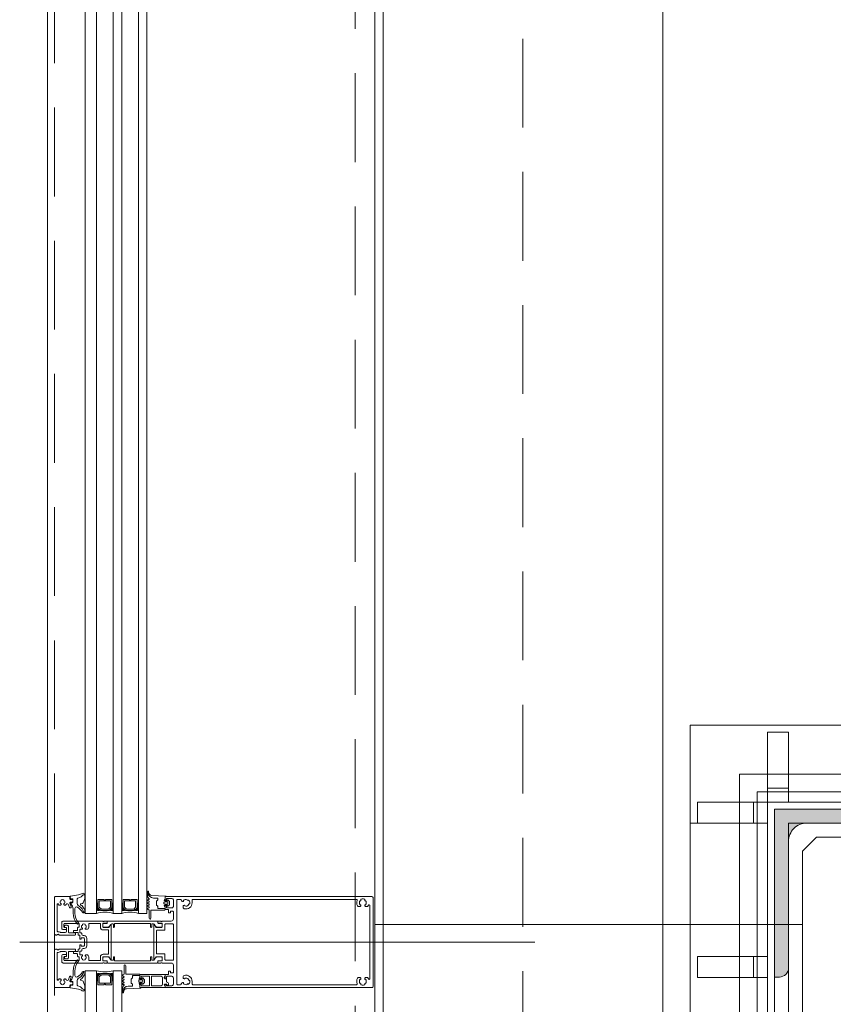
# Model space of a CAD drawing. Header units: millimetres. Extents: x 144573 to 336993, y 74252 to 247042.
# Tile 174 of 256: x 146702 to 147284, y 196236 to 196940. Entities that reach past the tile are written whole.
import ezdxf

# ---------------------------------------------------------------- set-up
doc = ezdxf.new("R2010")
doc.units = ezdxf.units.MM
for name, pattern in [('CK_Čerchovaná 50', [6, 3, -1.5, 0, -1.5]), ('DASHDOTX2', [2, 1, -0.5, 0, -0.5]), ('ČÁRKOVANÁ', [19.05, 12.7, -6.35])]:
    doc.linetypes.add(name, pattern=pattern)
for name, color, linetype, lineweight in [('FASÁDA DETAILNÍ', 255, 'Continuous', 0), ('HU-obrys', 255, 'Continuous', 0), ('HU-ocel pohled', 255, 'Continuous', 0), ('HU-ocel rez', 255, 'Continuous', 0), ('HU-osy', 255, 'DASHDOTX2', 0), ('HU-slaba odstin sedi 254', 255, 'Continuous', 0), ('KOTY 50', 255, 'Continuous', 0), ('NOVA', 255, 'Continuous', 0), ('NOVÁ TLUSTÁ', 255, 'Continuous', 0), ('TENKA', 255, 'Continuous', 0)]:
    doc.layers.add(name, color=color, linetype=linetype, lineweight=lineweight)
doc.layers.get('KOTY 50').off()

# ---------------------------------------------------------------- blocks, each defined once
blk = doc.blocks.new('A$C657B7939')
at = {"layer": 'HU-slaba odstin sedi 254'}
h = blk.add_hatch(color=256, dxfattribs=at)
h.dxf.hatch_style = 1
h.paths.add_polyline_path([(0.01, 0.1135, 0.414214), (0.0035, 0.12), (0, 0.12), (0, 0), (0.12, 0), (0.12, 0.0035, 0.414214), (0.1135, 0.01), (0.023, 0.01, -0.414214), (0.01, 0.023)])
for p, q in [((0, 0.12), (0.0035, 0.12)), ((0, 0), (0, 0.12)), ((0.01, 0.1135), (0.01, 0.023)), ((0.023, 0.01), (0.1135, 0.01)), ((0.12, 0.0035), (0.12, 0)), ((0.12, 0), (0, 0))]:
    blk.add_line(p, q)
for centre, radius, start, end in [((0.0035, 0.1135), 0.0065, 0, 90), ((0.023, 0.023), 0.013, 180, 270), ((0.1135, 0.0035), 0.0065, 0, 90)]:
    blk.add_arc(centre, radius, start, end)
blk = doc.blocks.new('ztužení sloupů 2')
at = {"layer": 'HU-obrys', "ltscale": 100}
blk.add_lwpolyline([(141108.33, 177277.86), (141108.33, 176697.86), (141118.33, 176687.86), (141498.33, 176687.86), (141508.33, 176697.86), (141508.33, 177277.86), (141498.33, 177287.86), (141118.33, 177287.86)], close=True, dxfattribs=at)
at = {"layer": 'HU-ocel pohled'}
for p, q in [((141083.33, 177362.86), (141083.33, 177312.86)), ((141098.33, 177362.86), (141083.33, 177362.86)), ((141098.33, 177362.86), (141098.33, 177312.86)), ((141192.96, 177362.86), (141192.96, 177312.86)), ((141192.96, 177362.86), (141207.96, 177362.86)), ((141207.96, 177362.86), (141207.96, 177312.86)), ((141407.96, 177362.86), (141407.96, 177312.86)), ((141422.96, 177362.86), (141407.96, 177362.86)), ((141422.96, 177362.86), (141422.96, 177312.86)), ((141518.33, 177362.86), (141518.33, 177312.86)), ((141533.33, 177362.86), (141518.33, 177362.86)), ((141533.33, 177362.86), (141533.33, 177312.86)), ((141098.33, 177322.86), (141083.33, 177322.86)), ((141192.96, 177322.86), (141207.96, 177322.86)), ((141422.96, 177322.86), (141407.96, 177322.86)), ((141533.33, 177322.86), (141518.33, 177322.86)), ((141033.33, 177312.86), (141083.33, 177312.86)), ((141033.33, 177297.86), (141033.33, 177312.86)), ((141073.33, 177297.86), (141073.33, 177312.86)), ((141583.33, 177312.86), (141533.33, 177312.86)), ((141543.33, 177297.86), (141543.33, 177312.86)), ((141583.33, 177297.86), (141583.33, 177312.86)), ((141027.96, 177297.86), (141083.33, 177297.86)), ((141587.96, 177297.86), (141533.33, 177297.86)), ((141033.33, 177202.49), (141083.33, 177202.49)), ((141033.33, 177187.49), (141033.33, 177202.49)), ((141073.33, 177187.49), (141073.33, 177202.49)), ((141583.33, 177202.86), (141533.33, 177202.86)), ((141543.33, 177187.86), (141543.33, 177202.86)), ((141583.33, 177187.86), (141583.33, 177202.86)), ((141033.33, 177187.49), (141083.33, 177187.49)), ((141583.33, 177187.86), (141533.33, 177187.86)), ((141033.33, 176995.36), (141083.33, 176995.36)), ((141033.33, 176980.36), (141033.33, 176995.36)), ((141073.33, 176980.36), (141073.33, 176995.36)), ((141583.33, 176995.36), (141533.33, 176995.36)), ((141543.33, 176980.36), (141543.33, 176995.36)), ((141583.33, 176980.36), (141583.33, 176995.36)), ((141033.33, 176980.36), (141083.33, 176980.36)), ((141583.33, 176980.36), (141533.33, 176980.36)), ((141033.33, 176788.23), (141083.33, 176788.23)), ((141033.33, 176773.23), (141033.33, 176788.23)), ((141073.33, 176773.23), (141073.33, 176788.23)), ((141583.33, 176787.86), (141533.33, 176787.86)), ((141543.33, 176772.86), (141543.33, 176787.86)), ((141583.33, 176772.86), (141583.33, 176787.86)), ((141033.33, 176773.23), (141083.33, 176773.23)), ((141583.33, 176772.86), (141533.33, 176772.86)), ((141027.96, 176677.86), (141083.33, 176677.86)), ((141033.33, 176662.86), (141033.33, 176677.86)), ((141073.33, 176662.86), (141073.33, 176677.86)), ((141587.96, 176677.86), (141533.33, 176677.86)), ((141543.33, 176662.86), (141543.33, 176677.86)), ((141583.33, 176662.86), (141583.33, 176677.86)), ((141033.33, 176662.86), (141083.33, 176662.86)), ((141083.33, 176612.86), (141083.33, 176662.86)), ((141098.33, 176612.86), (141098.33, 176662.86)), ((141192.96, 176612.86), (141192.96, 176662.86)), ((141207.96, 176612.86), (141207.96, 176662.86)), ((141407.96, 176612.86), (141407.96, 176662.86)), ((141422.96, 176612.86), (141422.96, 176662.86)), ((141518.33, 176612.86), (141518.33, 176662.86)), ((141533.33, 176612.86), (141533.33, 176662.86)), ((141583.33, 176662.86), (141533.33, 176662.86)), ((141098.33, 176652.86), (141083.33, 176652.86)), ((141192.96, 176652.86), (141207.96, 176652.86)), ((141422.96, 176652.86), (141407.96, 176652.86)), ((141533.33, 176652.86), (141518.33, 176652.86)), ((141098.33, 176612.86), (141083.33, 176612.86)), ((141192.96, 176612.86), (141207.96, 176612.86)), ((141422.96, 176612.86), (141407.96, 176612.86)), ((141533.33, 176612.86), (141518.33, 176612.86))]:
    blk.add_line(p, q, dxfattribs=at)
for points in [[(141027.96, 177367.86), (141027.96, 176607.86), (141587.96, 176607.86), (141587.96, 177367.86)], [(141083.33, 177312.86), (141083.33, 176662.86), (141533.33, 176662.86), (141533.33, 177312.86)], [(141098.33, 177297.86), (141098.33, 176677.86), (141518.33, 176677.86), (141518.33, 177297.86)]]:
    blk.add_lwpolyline(points, close=True, dxfattribs=at)
at = {"layer": 'HU-osy', "ltscale": 100}
for p, q in [((141308.33, 176604.18), (141308.33, 177371.54)), ((141662.78, 176987.86), (140895.42, 176987.86))]:
    blk.add_line(p, q, dxfattribs=at)
at = {"layer": 'NOVÁ TLUSTÁ', "ltscale": 5}
for points in [[(141063.33, 177332.86), (141553.33, 177332.86), (141553.33, 176642.86), (141063.33, 176642.86)], [(141075.83, 177320.36), (141540.83, 177320.36), (141540.83, 176655.36), (141075.83, 176655.36)], [(141088.33, 177307.86), (141528.33, 177307.86), (141528.33, 176667.86), (141088.33, 176667.86)]]:
    blk.add_lwpolyline(points, close=True, dxfattribs=at)
at = {"layer": 'HU-ocel rez', "ltscale": 30}
for p, xscale, yscale, rotation in [((141088.33, 177307.86), 1000, 1000, 270), ((141528.33, 177307.86), -1000.000000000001, 1000.000000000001, 90), ((141088.33, 176667.86), -1000, 1000, 270), ((141528.33, 176667.86), 1000.000000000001, 1000.000000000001, 90)]:
    blk.add_blockref('A$C657B7939', p, dxfattribs=dict(at, xscale=xscale, yscale=yscale, rotation=rotation))
blk = doc.blocks.new('nesystémový nástavec 18')
for p, q in [((-18, 6.8), (-18, 8.8)), ((-17.5, 9.3), (-15.36, 9.3)), ((-11, 8), (-17, 8)), ((-17, 8), (-17, 6.3)), ((-15.36, 9.3), (0, 9.3)), ((-11, 1.3), (-11, 8)), ((-2.8, 8), (-9.7, 8)), ((-9.7, 1.3), (-9.7, 8)), ((-0.5, 7.3), (-0.5, 6.8)), ((0, 9.3), (0, 7.8)), ((-18, 0.5), (-18, 1.8)), ((-17, 6.3), (-17.5, 6.3)), ((-17.5, 2.3), (-17, 2.3)), ((-1.8, 0), (-17.5, 0)), ((-17, 2.3), (-17, 1.3)), ((-17, 1.3), (-11, 1.3)), ((-9.7, 1.3), (-2.8, 1.3)), ((-1.8, 2.3), (-1.8, 7)), ((0, 0), (-1.8, 0)), ((-0.4, 2.23), (-0.5, 2.04)), ((-0.5, 2.04), (-0.5, 2)), ((0, 6.3), (0.55, 6.3)), ((1.2, 2.44), (0, 2.44)), ((0, 1.5), (0, 0)), ((0.55, 6.3), (0.95, 5.9)), ((0.95, 5.9), (0.95, 4.8)), ((0.95, 4.8), (0.95, 4.14)), ((0.95, 4.14), (1.2, 4.14)), ((1.2, 1.85), (1.2, 2.44)), ((1.4, 3.94), (1.4, 3.84)), ((1.6, 3.64), (1.6, 3.64)), ((1.8, 1.37), (1.7, 1.35)), ((2.25, 1.63), (1.8, 1.37)), ((2.4, 2.84), (2.4, 1.89))]:
    blk.add_line(p, q)
for centre, radius, start, end in [((-17.5, 8.8), 0.5, 90, 180), ((-15.36, 9.8), 0.5, 270, 270.08399), ((-2.8, 7), 1, 0, 90), ((0, 7.3), 0.5, 89.99553, 180.00709), ((-17.5, 6.8), 0.5, 180.0012, 269.9988), ((-17.5, 1.8), 0.5, 89.99896, 180.00017), ((-17.5, 0.5), 0.5, 180, 270.00001), ((-2.8, 2.3), 1, 270, 0), ((0, 6.8), 0.5, 179.9949, 270.00597), ((0, 2), 0.5, 179.97164, 270.03273), ((0, 1.94), 0.5, 89.99745, 144.0007), ((0.75, 4.8), 0.2, 359.96561, 0.03439), ((1.2, 3.94), 0.2, 359.97072, 90.02491), ((1.7, 1.85), 0.5, 179.99915, 269.99998), ((1.6, 3.84), 0.2, 179.97371, 270.03503), ((1.6, 2.84), 0.8, 0.00648, 89.99188), ((2.1, 1.89), 0.3, 299.98153, 0.0183)]:
    blk.add_arc(centre, radius, start, end)
blk = doc.blocks.new('433270')
blk.add_lwpolyline([(1, 0, 0.414364), (0, -1), (0, -1.4, 0.255924), (0.23, -1.83, -0.547723), (0.23, -3.17, 0.255924), (0, -3.6), (0, -14.6, 0.414214), (0.3, -14.9), (1.2, -14.9, 0.414214), (1.7, -14.4), (1.7, -10.3, -0.414214), (2, -10), (6, -10, 0.414248), (7, -9), (7, -7.7, 0.414179), (6.5, -7.2), (5.7, -7.2, 0.414232), (5.4, -7.5), (5.4, -8.2, -0.414198), (5.1, -8.5), (2.8, -8.5, -0.414204), (1.8, -7.5), (1.8, -4.49, -0.147432), (1.97, -3.94, 0.147461), (2.4, -2.5), (2.4, -2.3, -0.414214), (2.9, -1.8), (21.87, -1.8, -0.668178), (22.22, -2.65), (22.16, -2.72, 1), (21.59, -3.29), (21.52, -3.35, 0.198912), (21.38, -3.71), (21.38, -4.05, 0.414214), (22.08, -4.75), (22.38, -4.75, 0.576988), (22.64, -4.3, -0.311246), (24.56, -4.3, 0.576988), (24.82, -4.75), (25.3, -4.75, -0.260065), (25.3, -6.65), (24.82, -6.65, 0.576988), (24.56, -7.1, -0.311246), (22.64, -7.1, 0.576988), (22.38, -6.65), (22.08, -6.65, 0.414214), (21.38, -7.35), (21.38, -7.61, 0.267949), (21.63, -8.04), (21.89, -8.2, -0.637047), (21.73, -10), (19.83, -10.7, 0.315299), (19.5, -11.17), (19.5, -11.49, 0.520567), (20.17, -11.96), (22.83, -10.99, -0.520567), (23.5, -11.46), (23.5, -12.5, 0.414062), (24, -13), (25, -13, 0.414186), (25.5, -12.5), (25.5, -11.5, -0.414182), (26, -11), (27, -11, 0.414214), (27.5, -10.5), (27.5, -0.5, 0.414214), (27, 0), (1, 0)], format="xyb", close=True)
blk = doc.blocks.new('284325')
for points in [[(0.84, -5.23, -0.560316), (0.94, -4.73), (1.94, -4.36, 0.3153), (2.14, -4.08), (2.14, -1.89, 0.451558), (1.8, -1.59), (0.9, -1.7, -0.399586), (0.57, -1.46), (0.3, -0.07, -0.415977), (0.53, 0.29, 0.024107), (6.15, 1.24, 0.076636), (8.99, 2.34, -0.577615), (10.79, 1.3), (10.02, 1.37, 0.283171), (9.08, 0.9, -0.168429), (7.07, -0.74), (5.9, -1.16, 0.315302), (5.24, -2.1), (5.24, -4.21, 0.269719), (6.76, -6.82, -0.194797), (10.18, -11.53, -0.342663), (9.17, -11.17, 0.119207), (5.43, -7.59, 0.578571), (3.63, -8.62), (3.63, -11.77, 0.176415), (6.16, -18.72, -1), (5.24, -19.49, -0.176415), (2.43, -11.77), (2.43, -8.89, 0.208286), (0.84, -5.23)], [(8.95, -6.65), (10.32, -8.78, -0.134555), (10.79, -10.63, -0.339795), (10.19, -11.53, 0.194788), (6.76, -6.81, -0.269736), (5.25, -4.21), (5.25, -2.1, -0.315302), (5.9, -1.17), (7.07, -0.74, 0.168429), (9.09, 0.89, -0.283167), (10.01, 1.36), (10.79, 1.29), (10.79, -0.74, -0.070852), (10.71, -1.3), (9.95, -3.93, -0.241839), (9.08, -4.83), (7.93, -5.22, 0.836024), (8.08, -6.19), (8.11, -6.19, -0.255349), (8.95, -6.65)]]:
    blk.add_lwpolyline(points, format="xyb", close=True)
blk = doc.blocks.new('284336')
for points in [[(-0.7, -9.6), (-10, -9.6, 0.414511), (-10.51, -10.11), (-10.51, -15.51, -1), (-11.69, -15.51), (-11.69, -9.6), (-12.69, -8.95, -0.668884), (-12.6, -8.23), (-11.99, -8.01, 0.766384), (-11.99, -7.21), (-12.6, -6.99, -0.76831), (-12.6, -6.23), (-11.99, -6.01, 0.766384), (-11.99, -5.21), (-12.6, -4.99, -0.76831), (-12.6, -4.23), (-11.99, -4.01, 0.766384), (-11.99, -3.21), (-12.6, -2.99, -0.877523), (-12.5, -2.22), (-12.1, -2.22, 0.698129), (-11.83, -1.5, -0.220231), (-12.89, 0.78), (-12.89, 3.45, -0.157143), (-12.82, 3.68), (-12.69, 3.42, -0.067482), (-12.48, 2.53, 0.393136), (-8.66, -1.02), (-6.1, -1.02, -0.414214), (-5.61, -1.51), (-5.61, -2.22, -0.267949), (-5.85, -2.65), (-6.35, -2.93, 0.267949), (-6.61, -3.38), (-6.61, -5.84, 0.267949), (-6.35, -6.29), (-5.85, -6.57, -0.267949), (-5.61, -7), (-5.61, -8.11, 0.414215), (-5.1, -8.62), (-0.41, -8.62), (-0.41, -9.31, -0.414212), (-0.7, -9.6)], [(-0.41, 0), (-0.41, -2, 0.990243), (-0.4, -3.02), (0.9, -3.02, 0.414214), (1.21, -2.71), (1.21, -2.61, -0.668123), (1.71, -2.4), (2.75, -3.45, -0.199004), (2.89, -3.79), (2.89, -5.43, -0.199038), (2.75, -5.77), (1.71, -6.82, -0.668191), (1.21, -6.61), (1.21, -6.51, 0.414214), (0.9, -6.2), (-0.4, -6.2, 0.990269), (-0.41, -7.22), (-0.41, -8.6), (-5.1, -8.6, -0.414215), (-5.59, -8.11), (-5.59, -7, 0.267949), (-5.84, -6.56), (-6.34, -6.27, -0.267949), (-6.59, -5.84), (-6.59, -3.38, -0.267949), (-6.34, -2.95), (-5.84, -2.66, 0.267949), (-5.59, -2.22), (-5.59, -1.51, 0.414214), (-6.1, -1), (-8.66, -1, -0.393156), (-12.46, 2.53, 0.067572), (-12.67, 3.43), (-12.8, 3.7, -0.637545), (-12.12, 3.53), (-11.92, 2.53, 0.344315), (-10.06, 0.91), (0, 0.38, -0.406913), (0.39, 0), (-0.41, 0)], [(1.7, -4.31, 0.414235), (1.2, -3.81), (-0.7, -3.81, 0.414214), (-1.2, -4.31), (-1.2, -4.91, 0.414214), (-0.7, -5.41), (1.2, -5.41, 0.414235), (1.7, -4.91), (1.7, -4.31)]]:
    blk.add_lwpolyline(points, format="xyb", close=True)

msp = doc.modelspace()

# ---------------------------------------------------------------- linework, layer by layer
at = {"layer": 'FASÁDA DETAILNÍ'}
for p, q in [((146748.479, 196300.759), (146748.479, 198268.259)), ((146756.479, 198250.259), (146756.479, 196300.759)), ((146768.479, 196300.759), (146768.479, 198236.259)), ((146774.479, 198236.259), (146774.479, 196300.759)), ((146786.479, 196300.759), (146786.479, 198218.259)), ((146792.479, 198218.259), (146792.479, 196300.759)), ((146756.48, 196300.759), (146748.479, 196300.759)), ((146774.48, 196300.759), (146768.479, 196300.759)), ((146792.48, 196300.759), (146786.48, 196300.759)), ((146701.533, 196280.259), (147070.106, 196280.259)), ((146756.479, 196259.759), (146748.479, 196259.759)), ((146748.48, 196259.759), (146748.48, 195850.759)), ((146756.48, 195850.759), (146756.48, 196259.759)), ((146774.479, 196259.759), (146768.479, 196259.759)), ((146768.48, 196259.759), (146768.48, 195850.759)), ((146774.48, 195850.759), (146774.48, 196259.759))]:
    msp.add_line(p, q, dxfattribs=at)
for points in [[(173301.48, 174615.259), (146721.48, 174615.259), (146721.48, 198295.259), (173301.48, 198295.259)], [(173061.48, 174855.259), (146961.48, 174855.259), (146961.48, 198055.259), (173061.48, 198055.259)], [(146767.48, 196310.759), (146767.48, 196304.759), (146765.48, 196302.759), (146759.48, 196302.759), (146757.48, 196304.759), (146757.48, 196310.759), (146761.98, 196310.759), (146761.98, 196310.259), (146762.98, 196310.259), (146762.98, 196310.759)], [(146758.48, 196309.759), (146766.48, 196309.759), (146766.48, 196305.173), (146765.066, 196303.759), (146760.033, 196303.759), (146758.48, 196305.173)], [(146785.48, 196310.759), (146785.48, 196304.759), (146783.48, 196302.759), (146777.48, 196302.759), (146775.48, 196304.759), (146775.48, 196310.759), (146779.98, 196310.759), (146779.98, 196310.259), (146780.98, 196310.259), (146780.98, 196310.759)], [(146776.48, 196309.759), (146784.48, 196309.759), (146784.48, 196305.173), (146783.066, 196303.759), (146778.033, 196303.759), (146776.48, 196305.173)], [(146767.479, 196249.759), (146767.479, 196255.759), (146765.479, 196257.759), (146759.479, 196257.759), (146757.479, 196255.759), (146757.479, 196249.759), (146761.979, 196249.759), (146761.979, 196250.259), (146762.979, 196250.259), (146762.979, 196249.759)], [(146758.479, 196250.759), (146766.479, 196250.759), (146766.479, 196255.344), (146765.064, 196256.759), (146760.032, 196256.759), (146758.479, 196255.344)]]:
    msp.add_lwpolyline(points, close=True, dxfattribs=at)
at = {"layer": 'FASÁDA DETAILNÍ', "linetype": 'ČÁRKOVANÁ', "ltscale": 5}
for points in [[(173296.48, 174620.259), (146726.48, 174620.259), (146726.48, 198290.259), (173296.48, 198290.259)], [(173081.48, 174835.259), (146941.48, 174835.259), (146941.48, 198075.259), (173081.48, 198075.259)], [(172961.48, 174955.259), (147061.48, 174955.259), (147061.48, 197955.259), (172961.48, 197955.259)]]:
    msp.add_lwpolyline(points, close=True, dxfattribs=at)
at = {"layer": 'FASÁDA DETAILNÍ'}
msp.add_lwpolyline([(146955.48, 195861.759), (146955.48, 198181.259)], dxfattribs=at)
for points in [[(146953.479, 196247.759), (146805.979, 196247.759, -0.4142136), (146805.479, 196248.259), (146805.479, 196249.559, -0.4142197), (146805.979, 196250.059), (146806.479, 196250.059), (146806.479, 196249.059), (146810.479, 196249.059, 0.4142136), (146811.479, 196250.059), (146811.479, 196253.108), (146811.479, 196254.759, 0.4142136), (146810.479, 196255.759), (146806.979, 196255.759, 0.4142136), (146806.479, 196255.259), (146806.479, 196254.059), (146805.979, 196254.059, -0.4142012), (146805.479, 196254.559), (146805.479, 196256.559, -0.4142136), (146805.979, 196257.059), (146807.579, 196257.059, 0.4142136), (146808.079, 196257.559), (146808.079, 196259.359), (146809.379, 196259.359), (146809.379, 196258.159), (146810.979, 196258.159, 0.4142136), (146811.479, 196258.659), (146811.479, 196263.757, 0.4142136), (146809.979, 196265.257), (146803.48, 196265.257, 0.3381793), (146803.205, 196265.459), (146802.752, 196265.459, 0.3381812), (146802.479, 196265.259), (146800.599, 196265.259, -0.4142136), (146800.299, 196265.559), (146800.299, 196266.539, -0.4142136), (146800.599, 196266.839), (146803.279, 196266.839, 0.4142136), (146803.479, 196267.039), (146803.479, 196269.259, 0.4142136), (146802.979, 196269.759), (146799.121, 196269.759), (146798.054, 196267.91, -0.2679492), (146797.794, 196267.76), (146797.779, 196267.76, -0.4142136), (146797.479, 196268.06), (146797.479, 196292.457, -0.4142136), (146797.779, 196292.757), (146797.794, 196292.757, -0.2679492), (146798.054, 196292.607), (146799.121, 196290.759), (146802.979, 196290.759, 0.4142136), (146803.479, 196291.259), (146803.479, 196293.479, 0.4142136), (146803.279, 196293.679), (146800.599, 196293.679, -0.4142136), (146800.299, 196293.979), (146800.299, 196294.959, -0.4142136), (146800.599, 196295.259), (146802.479, 196295.259, 0.3381812), (146802.752, 196295.059), (146803.205, 196295.059, 0.3381793), (146803.48, 196295.26), (146809.979, 196295.26, 0.4142136), (146811.479, 196296.76), (146811.479, 196301.859, 0.4142136), (146810.979, 196302.359), (146809.379, 196302.359), (146809.379, 196301.159), (146808.079, 196301.159), (146808.079, 196302.959, 0.4142136), (146807.579, 196303.459), (146805.979, 196303.459, -0.4142136), (146805.479, 196303.959), (146805.479, 196305.959, -0.4142012), (146805.979, 196306.459), (146806.479, 196306.459), (146806.479, 196305.259, 0.4142136), (146806.979, 196304.759), (146810.479, 196304.759, 0.4142242), (146811.479, 196305.759), (146811.479, 196310.459, 0.4142029), (146810.479, 196311.459), (146806.479, 196311.459), (146806.479, 196310.459), (146805.979, 196310.459, -0.4142197), (146805.479, 196310.959), (146805.479, 196312.259, -0.4142136), (146805.979, 196312.759), (146953.479, 196312.759, -0.4142136), (146954.479, 196311.759), (146954.479, 196248.759, -0.4142136), (146953.479, 196247.759)], [(146943.255, 196254.47, -0.2587772), (146944.103, 196254.941), (146944.587, 196254.941, -0.4142136), (146945.587, 196253.941), (146945.587, 196253.835, -0.6451801), (146945.089, 196253.609, 0.3417321), (146945.089, 196250.672, -0.6451801), (146945.587, 196250.446), (146945.587, 196250.078, 0.2982166), (146945.887, 196249.62, 0.2087122), (146948.087, 196249.62, 0.2982166), (146948.387, 196250.078), (146948.387, 196250.446, -0.6451801), (146948.885, 196250.672, 0.3417321), (146948.885, 196253.609, -0.6451801), (146948.387, 196253.835), (146948.387, 196253.941, -0.4142136), (146949.387, 196254.941), (146949.872, 196254.941, -0.2587772), (146950.72, 196254.47, -0.0377754), (146951.028, 196253.882, 0.8147642), (146951.987, 196254.08), (146951.987, 196306.437, 0.8147642), (146951.028, 196306.635, -0.0377754), (146950.72, 196306.047, -0.2587772), (146949.872, 196305.577), (146949.387, 196305.577, -0.4142136), (146948.387, 196306.577), (146948.387, 196306.683, -0.6451801), (146948.885, 196306.908, 0.3417321), (146948.885, 196309.845, -0.6451801), (146948.387, 196310.071), (146948.387, 196310.439, 0.2982166), (146948.087, 196310.897, 0.2087122), (146945.887, 196310.897, 0.2982166), (146945.587, 196310.439), (146945.587, 196310.071, -0.6451801), (146945.089, 196309.845, 0.3417321), (146945.089, 196306.908, -0.6451801), (146945.587, 196306.683), (146945.587, 196306.577, -0.4142136), (146944.587, 196305.577), (146944.103, 196305.577, -0.2587772), (146943.255, 196306.047, -0.2426278), (146942.925, 196310.067, 0.5349955), (146942.463, 196310.759), (146825.379, 196310.759, 0.4142136), (146824.879, 196310.259), (146824.879, 196308.341, -0.5038539), (146819.195, 196304.132, -0.2587772), (146818.521, 196304.83), (146818.396, 196305.298, -0.4142136), (146819.103, 196306.522), (146819.205, 196306.55, -0.6451801), (146819.552, 196306.127, 0.3417321), (146822.389, 196306.887, -0.6451801), (146822.478, 196307.427), (146822.834, 196307.522, 0.2982166), (146823.199, 196307.93, 0.2087122), (146822.629, 196310.055, 0.2982166), (146822.109, 196310.227), (146821.753, 196310.131, -0.6451801), (146821.407, 196310.554, 0.3417321), (146818.569, 196309.794, -0.6451801), (146818.481, 196309.254), (146818.378, 196309.227, -0.4723795), (146817.122, 196310.126), (146817.122, 196310.259, 0.4142136), (146816.629, 196310.761), (146814.479, 196310.761, 0.4142136), (146813.979, 196310.261), (146813.979, 196250.259, 0.4142136), (146814.479, 196249.759), (146816.629, 196249.759, 0.3851698), (146817.123, 196250.202), (146817.124, 196250.264, -0.5036416), (146818.378, 196251.254), (146818.481, 196251.227, -0.6451801), (146818.569, 196250.687, 0.3417321), (146821.407, 196249.927, -0.6451801), (146821.753, 196250.35), (146822.109, 196250.255, 0.2982166), (146822.629, 196250.426, 0.2087122), (146823.199, 196252.551, 0.2982166), (146822.834, 196252.959), (146822.478, 196253.054, -0.6451801), (146822.389, 196253.594, 0.3417321), (146819.552, 196254.354, -0.6451801), (146819.205, 196253.931), (146819.103, 196253.959, -0.4142136), (146818.396, 196255.183), (146818.521, 196255.652, -0.2588738), (146819.196, 196256.35, -0.5036077), (146824.878, 196252.142), (146824.879, 196250.259, 0.4140895), (146825.379, 196249.759), (146942.463, 196249.759, 0.5349769), (146942.925, 196250.451, -0.2426125), (146943.255, 196254.47)], [(146732.679, 196265.259, -0.4142136), (146731.679, 196266.259), (146731.679, 196270.359, -0.4142136), (146732.679, 196271.359), (146734.479, 196271.359, -0.4142136), (146734.979, 196270.859), (146734.979, 196270.359, -0.4142136), (146734.479, 196269.859), (146733.679, 196269.859, 0.414219), (146733.179, 196269.359), (146733.179, 196267.459, 0.4142063), (146733.679, 196266.959), (146743.679, 196266.959, 0.4142136), (146744.179, 196267.459), (146744.179, 196269.159, 0.4142136), (146743.679, 196269.659), (146743.479, 196269.659, -0.4142136), (146742.979, 196270.159), (146742.979, 196271.459, 0.4142136), (146742.479, 196271.959), (146740.579, 196271.959, -0.4142136), (146740.079, 196272.459), (146740.079, 196273.459), (146743.079, 196273.459, 0.4142136), (146743.379, 196273.759), (146743.379, 196274.957, -0.4139712), (146743.678, 196275.257), (146743.979, 196275.257, 0.4142136), (146744.479, 196275.757), (146744.479, 196277.759, -0.4142136), (146744.979, 196278.259), (146745.479, 196278.259), (146745.479, 196277.259), (146746.979, 196277.259, 0.4142766), (146747.979, 196278.259), (146747.979, 196282.259, 0.4142766), (146746.979, 196283.259), (146745.479, 196283.259), (146745.479, 196282.259), (146744.979, 196282.259, -0.4142136), (146744.479, 196282.759), (146744.479, 196284.76, 0.4142136), (146743.979, 196285.26), (146743.678, 196285.26, -0.4139712), (146743.379, 196285.56), (146743.379, 196286.758, 0.4142136), (146743.079, 196287.058), (146740.079, 196287.058), (146740.079, 196288.058, -0.4142136), (146740.579, 196288.558), (146742.479, 196288.558, 0.4142136), (146742.979, 196289.058), (146742.979, 196290.359, -0.4142136), (146743.479, 196290.859), (146743.679, 196290.859, 0.4142136), (146744.179, 196291.359), (146744.179, 196293.059, 0.4142136), (146743.679, 196293.559), (146733.679, 196293.559, 0.4142063), (146733.179, 196293.059), (146733.179, 196291.159, 0.414219), (146733.679, 196290.659), (146734.479, 196290.659, -0.4142136), (146734.979, 196290.159), (146734.979, 196289.659, -0.4142136), (146734.479, 196289.159), (146732.679, 196289.159, -0.4142136), (146731.679, 196290.159), (146731.679, 196294.259, -0.4142136), (146732.679, 196295.259), (146760.979, 196295.259, 0.3382125), (146761.252, 196295.059), (146761.705, 196295.059, 0.3381812), (146761.979, 196295.259), (146763.859, 196295.259, -0.4142136), (146764.159, 196294.959), (146764.159, 196293.979, -0.4142136), (146763.859, 196293.679), (146761.179, 196293.679, 0.4142136), (146760.979, 196293.479), (146760.979, 196291.259, 0.4142137), (146761.479, 196290.759), (146765.379, 196290.759), (146766.452, 196292.617, -0.767327), (146766.979, 196292.476), (146766.979, 196268.041, -0.767327), (146766.452, 196267.9), (146765.379, 196269.759), (146761.479, 196269.759, 0.4142137), (146760.979, 196269.259), (146760.979, 196267.039, 0.4142136), (146761.179, 196266.839), (146763.859, 196266.839, -0.4142136), (146764.159, 196266.539), (146764.159, 196265.559, -0.4142136), (146763.859, 196265.259), (146761.979, 196265.259, 0.3381812), (146761.705, 196265.459), (146761.252, 196265.459, 0.3382125), (146760.979, 196265.259), (146732.679, 196265.259)], [(146759.279, 196269.559, -0.417268), (146761.249, 196271.559), (146764.679, 196271.559, 0.4142136), (146765.179, 196272.059), (146765.179, 196288.459, 0.4142136), (146764.679, 196288.959), (146761.249, 196288.959, -0.417268), (146759.279, 196290.959), (146759.279, 196293.059, 0.4142136), (146758.779, 196293.559), (146751.379, 196293.559, 0.4142136), (146750.879, 196293.059), (146750.879, 196290.859, -0.4142136), (146749.379, 196289.359), (146749.02, 196289.359, -0.4142136), (146748.42, 196289.959), (146748.42, 196290.034, -0.5769884), (146748.87, 196290.294, 0.3112459), (146748.87, 196292.223, -0.5769884), (146748.42, 196292.483), (146748.42, 196292.962, 0.2600646), (146746.52, 196292.962), (146746.52, 196292.483, -0.5769884), (146746.071, 196292.223, 0.3112459), (146746.071, 196290.294, -0.5769884), (146746.52, 196290.034), (146746.52, 196289.959, -0.4142136), (146745.92, 196289.359), (146744.979, 196289.359, 0.4142136), (146744.479, 196288.859), (146744.479, 196287.259, 0.4142136), (146744.979, 196286.759), (146745.479, 196286.759, -0.4142136), (146745.979, 196286.259), (146745.979, 196285.859, 0.4142129), (146746.979, 196284.859), (146747.579, 196284.859, -0.4142129), (146749.579, 196282.859), (146749.579, 196277.659, -0.4142129), (146747.579, 196275.659), (146746.979, 196275.659, 0.4142129), (146745.979, 196274.659), (146745.979, 196274.259, -0.4142136), (146745.479, 196273.759), (146744.979, 196273.759, 0.4142136), (146744.479, 196273.259), (146744.479, 196271.659, 0.4142136), (146744.979, 196271.159), (146745.92, 196271.159, -0.4142136), (146746.52, 196270.559), (146746.52, 196270.483, -0.5769884), (146746.071, 196270.223, 0.3112459), (146746.071, 196268.294, -0.5769884), (146746.52, 196268.034), (146746.52, 196267.556, 0.2600646), (146748.42, 196267.556), (146748.42, 196268.034, -0.5769884), (146748.87, 196268.294, 0.3112459), (146748.87, 196270.223, -0.5769884), (146748.42, 196270.483), (146748.42, 196270.559, -0.4142136), (146749.02, 196271.159), (146749.379, 196271.159, -0.4142136), (146750.879, 196269.659), (146750.879, 196267.459, 0.4142136), (146751.379, 196266.959), (146758.779, 196266.959, 0.4142136), (146759.279, 196267.459), (146759.279, 196269.559)], [(146795.152, 196291.137), (146795.152, 196293.337, 0.4142126), (146794.852, 196293.637), (146769.652, 196293.637, 0.4142126), (146769.352, 196293.337), (146769.352, 196291.137, -1), (146768.552, 196291.137), (146768.552, 196292.947, 0.4142136), (146768.252, 196293.247), (146767.357, 196293.247, 0.2679501), (146766.491, 196292.747), (146765.938, 196291.789, -0.2679492), (146764.206, 196290.789), (146761.808, 196290.789, -0.4142136), (146761.008, 196291.589), (146761.008, 196293.159, -0.4142136), (146761.478, 196293.629), (146763.879, 196293.629, 0.4142136), (146764.209, 196293.959), (146764.209, 196294.937, -0.4142139), (146764.509, 196295.237), (146799.968, 196295.237, -0.4142139), (146800.268, 196294.937), (146800.268, 196293.959, 0.4142136), (146800.598, 196293.629), (146802.999, 196293.629, -0.4142136), (146803.469, 196293.159), (146803.469, 196291.589, -0.4142136), (146802.669, 196290.789), (146800.271, 196290.789, -0.2679492), (146798.539, 196291.789), (146797.986, 196292.747, 0.2744855), (146797.147, 196293.247), (146796.252, 196293.247, 0.4142136), (146795.952, 196292.947), (146795.952, 196291.137, -1), (146795.152, 196291.137)], [(146804.974, 196271.759, -0.4142136), (146805.474, 196271.259), (146805.474, 196267.759, 0.4142136), (146805.974, 196267.259), (146810.979, 196267.259, 0.4142136), (146811.479, 196267.759), (146811.479, 196292.759, 0.4142136), (146810.979, 196293.259), (146805.974, 196293.259, 0.4142136), (146805.474, 196292.759), (146805.474, 196289.259, -0.4142136), (146804.974, 196288.759), (146799.939, 196288.759, 0.4142136), (146799.439, 196288.259), (146799.439, 196272.259, 0.4142136), (146799.939, 196271.759), (146804.974, 196271.759)], [(146794.852, 196266.88), (146769.652, 196266.88, -0.4142126), (146769.352, 196267.18), (146769.352, 196269.38, 1), (146768.552, 196269.38), (146768.552, 196267.57, -0.4142136), (146768.252, 196267.27), (146767.357, 196267.27, -0.2679501), (146766.491, 196267.77), (146765.938, 196268.728, 0.2679492), (146764.206, 196269.728), (146761.808, 196269.728, 0.4142136), (146761.008, 196268.928), (146761.008, 196267.359, 0.4142136), (146761.478, 196266.889), (146763.879, 196266.889, -0.4142136), (146764.209, 196266.559), (146764.209, 196265.58, 0.4142139), (146764.509, 196265.28), (146799.968, 196265.28, 0.4142139), (146800.268, 196265.58), (146800.268, 196266.558, -0.4142136), (146800.598, 196266.888), (146802.999, 196266.888, 0.4142136), (146803.469, 196267.358), (146803.469, 196268.928, 0.4142136), (146802.669, 196269.728), (146800.271, 196269.728, 0.2679492), (146798.539, 196268.728), (146797.986, 196267.77, -0.2744855), (146797.147, 196267.27), (146796.252, 196267.27, -0.4142136), (146795.952, 196267.57), (146795.952, 196269.38, 1), (146795.152, 196269.38), (146795.152, 196267.18, -0.4142126), (146794.852, 196266.88)]]:
    msp.add_lwpolyline(points, format="xyb", close=True, dxfattribs=at)
for centre, radius, start, end in [((146756.98, 196308.621), 0.596, 213.03656, 326.96344), ((146756.98, 196308.329), 0.596, 213.03656, 326.96344), ((146756.98, 196308.036), 0.596, 213.03656, 326.96344), ((146756.98, 196307.744), 0.596, 213.03656, 326.96344), ((146756.98, 196307.451), 0.596, 213.03656, 326.96344), ((146756.98, 196307.159), 0.596, 213.03656, 326.96344), ((146756.98, 196306.866), 0.596, 213.03656, 326.96344), ((146756.98, 196306.574), 0.596, 213.03656, 326.96344), ((146756.98, 196306.281), 0.596, 213.03656, 326.96344), ((146756.98, 196305.989), 0.596, 213.03656, 326.96344), ((146756.98, 196305.696), 0.596, 213.03656, 326.96344), ((146756.98, 196305.404), 0.596, 213.03656, 326.96344), ((146756.98, 196305.111), 0.596, 213.03656, 326.96344), ((146767.98, 196308.621), 0.596, 213.03656, 326.96344), ((146767.98, 196308.329), 0.596, 213.03656, 326.96344), ((146767.98, 196308.036), 0.596, 213.03656, 326.96344), ((146767.98, 196307.744), 0.596, 213.03656, 326.96344), ((146767.98, 196307.451), 0.596, 213.03656, 326.96344), ((146767.98, 196307.159), 0.596, 213.03656, 326.96344), ((146767.98, 196306.866), 0.596, 213.03656, 326.96344), ((146767.98, 196306.574), 0.596, 213.03656, 326.96344), ((146767.98, 196306.281), 0.596, 213.03656, 326.96344), ((146767.98, 196305.989), 0.596, 213.03656, 326.96344), ((146767.98, 196305.696), 0.596, 213.03656, 326.96344), ((146767.98, 196305.404), 0.596, 213.03656, 326.96344), ((146767.98, 196305.111), 0.596, 213.03656, 326.96344), ((146774.98, 196308.621), 0.596, 213.03656, 326.96344), ((146774.98, 196308.329), 0.596, 213.03656, 326.96344), ((146774.98, 196308.036), 0.596, 213.03656, 326.96344), ((146774.98, 196307.744), 0.596, 213.03656, 326.96344), ((146774.98, 196307.451), 0.596, 213.03656, 326.96344), ((146774.98, 196307.159), 0.596, 213.03656, 326.96344), ((146774.98, 196306.866), 0.596, 213.03656, 326.96344), ((146774.98, 196306.574), 0.596, 213.03656, 326.96344), ((146774.98, 196306.281), 0.596, 213.03656, 326.96344), ((146774.98, 196305.989), 0.596, 213.03656, 326.96344), ((146774.98, 196305.696), 0.596, 213.03656, 326.96344), ((146774.98, 196305.404), 0.596, 213.03656, 326.96344), ((146774.98, 196305.111), 0.596, 213.03656, 326.96344), ((146785.98, 196308.621), 0.596, 213.03656, 326.96344), ((146785.98, 196308.329), 0.596, 213.03656, 326.96344), ((146785.98, 196308.036), 0.596, 213.03656, 326.96344), ((146785.98, 196307.744), 0.596, 213.03656, 326.96344), ((146785.98, 196307.451), 0.596, 213.03656, 326.96344), ((146785.98, 196307.159), 0.596, 213.03656, 326.96344), ((146785.98, 196306.866), 0.596, 213.03656, 326.96344), ((146785.98, 196306.574), 0.596, 213.03656, 326.96344), ((146785.98, 196306.281), 0.596, 213.03656, 326.96344), ((146785.98, 196305.989), 0.596, 213.03656, 326.96344), ((146785.98, 196305.696), 0.596, 213.03656, 326.96344), ((146785.98, 196305.404), 0.596, 213.03656, 326.96344), ((146785.98, 196305.111), 0.596, 213.03656, 326.96344), ((146757.118, 196305.099), 0.879, 223.503562, 316.005092), ((146757.266, 196305.189), 1.263, 231.500435, 308.034372), ((146757.405, 196305.35), 1.712, 237.314349, 302.705051), ((146757.549, 196305.594), 2.248, 241.597185, 298.472658), ((146757.718, 196305.943), 2.897, 244.704848, 294.693326), ((146757.832, 196306.309), 3.546, 247.590952, 292.706176), ((146762.48, 196278.867), 22.699, 74.672775, 105.327225), ((146767.128, 196306.309), 3.546, 247.293824, 292.409048), ((146767.242, 196305.943), 2.897, 245.306674, 295.295152), ((146767.411, 196305.594), 2.248, 241.527342, 298.402815), ((146767.555, 196305.35), 1.712, 237.294949, 302.685651), ((146767.694, 196305.189), 1.263, 231.965628, 308.499565), ((146767.842, 196305.099), 0.879, 223.994908, 316.496438), ((146775.118, 196305.099), 0.879, 223.503562, 316.005092), ((146775.266, 196305.189), 1.263, 231.500435, 308.034372), ((146775.405, 196305.35), 1.712, 237.314349, 302.705051), ((146775.549, 196305.594), 2.248, 241.597185, 298.472658), ((146775.718, 196305.943), 2.897, 244.704848, 294.693326), ((146775.832, 196306.309), 3.546, 247.590952, 292.706176), ((146780.48, 196278.867), 22.699, 74.672775, 105.327225), ((146785.128, 196306.309), 3.546, 247.293824, 292.409048), ((146785.242, 196305.943), 2.897, 245.306674, 295.295152), ((146785.411, 196305.594), 2.248, 241.527342, 298.402815), ((146785.555, 196305.35), 1.712, 237.294949, 302.685651), ((146785.694, 196305.189), 1.263, 231.965628, 308.499565), ((146785.842, 196305.099), 0.879, 223.994908, 316.496438), ((146762.479, 196281.65), 22.699, 254.672775, 285.327225), ((146757.83, 196254.208), 3.546, 67.293824, 112.409048), ((146757.716, 196254.575), 2.897, 65.306674, 115.295152), ((146757.548, 196254.923), 2.248, 61.527342, 118.402815), ((146757.403, 196255.168), 1.712, 57.294949, 122.685651), ((146757.265, 196255.328), 1.263, 51.965628, 128.499565), ((146757.116, 196255.418), 0.879, 43.994908, 136.496438), ((146756.979, 196255.406), 0.596, 33.03656, 146.96344), ((146756.979, 196255.113), 0.596, 33.03656, 146.96344), ((146756.979, 196254.821), 0.596, 33.03656, 146.96344), ((146767.127, 196254.208), 3.546, 67.590952, 112.706176), ((146767.241, 196254.575), 2.897, 64.704848, 114.693326), ((146767.409, 196254.923), 2.248, 61.597185, 118.472658), ((146767.554, 196255.168), 1.712, 57.314349, 122.705051), ((146767.693, 196255.328), 1.263, 51.500435, 128.034372), ((146767.841, 196255.418), 0.879, 43.503562, 136.005092), ((146767.979, 196255.406), 0.596, 33.03656, 146.96344), ((146767.979, 196255.113), 0.596, 33.03656, 146.96344), ((146767.979, 196254.821), 0.596, 33.03656, 146.96344), ((146756.979, 196254.528), 0.596, 33.03656, 146.96344), ((146756.979, 196254.236), 0.596, 33.03656, 146.96344), ((146756.979, 196253.943), 0.596, 33.03656, 146.96344), ((146756.979, 196253.651), 0.596, 33.03656, 146.96344), ((146756.979, 196253.358), 0.596, 33.03656, 146.96344), ((146756.979, 196253.066), 0.596, 33.03656, 146.96344), ((146756.979, 196252.773), 0.596, 33.03656, 146.96344), ((146756.979, 196252.481), 0.596, 33.03656, 146.96344), ((146756.979, 196252.188), 0.596, 33.03656, 146.96344), ((146756.979, 196251.896), 0.596, 33.03656, 146.96344), ((146767.979, 196254.528), 0.596, 33.03656, 146.96344), ((146767.979, 196254.236), 0.596, 33.03656, 146.96344), ((146767.979, 196253.943), 0.596, 33.03656, 146.96344), ((146767.979, 196253.651), 0.596, 33.03656, 146.96344), ((146767.979, 196253.358), 0.596, 33.03656, 146.96344), ((146767.979, 196253.066), 0.596, 33.03656, 146.96344), ((146767.979, 196252.773), 0.596, 33.03656, 146.96344), ((146767.979, 196252.481), 0.596, 33.03656, 146.96344), ((146767.979, 196252.188), 0.596, 33.03656, 146.96344), ((146767.979, 196251.896), 0.596, 33.03656, 146.96344)]:
    msp.add_arc(centre, radius, start, end, dxfattribs=at)
at = {"layer": 'NOVA'}
for p, q in [((147161.48, 191512.759), (147161.48, 197855.259)), ((147261.48, 196292.759), (146955.48, 196292.759))]:
    msp.add_line(p, q, dxfattribs=at)
at = {"layer": 'NOVA', "ltscale": 5}
msp.add_line((147161.48, 191512.759), (147161.48, 197855.259), dxfattribs=at)
at = {"layer": 'TENKA', "linetype": 'CK_Čerchovaná 50', "ltscale": 50}
msp.add_line((147161.48, 174855.259), (147161.48, 198055.259), dxfattribs=at)
at = {"layer": 'TENKA', "ltscale": 20}
msp.add_line((147161.48, 193692.759), (147161.48, 197855.259), dxfattribs=at)

# ---------------------------------------------------------------- block references
at = {"layer": 'FASÁDA DETAILNÍ', "rotation": 90}
msp.add_blockref('433270', (146726.479, 196285.258), dxfattribs=at)
at = {"layer": 'FASÁDA DETAILNÍ'}
for name, p in [('284325', (146737.339, 196312.759)), ('284336', (146805.89, 196312.759)), ('nesystémový nástavec 18', (146805.479, 196247.759)), ('nesystémový nástavec 18', (146805.479, 196247.759))]:
    msp.add_blockref(name, p, dxfattribs=at)
at = {"layer": 'FASÁDA DETAILNÍ', "xscale": -1}
for name, p, rotation in [('433270', (146726.479, 196275.259), 90), ('284325', (146737.339, 196247.759), 180), ('284336', (146787.889, 196247.759), 180)]:
    msp.add_blockref(name, p, dxfattribs=dict(at, rotation=rotation))
at = {"layer": 'KOTY 50'}
msp.add_blockref('ztužení sloupů 2', (6153.153, 19067.4), dxfattribs=at)

doc.saveas('drawing.dxf')
